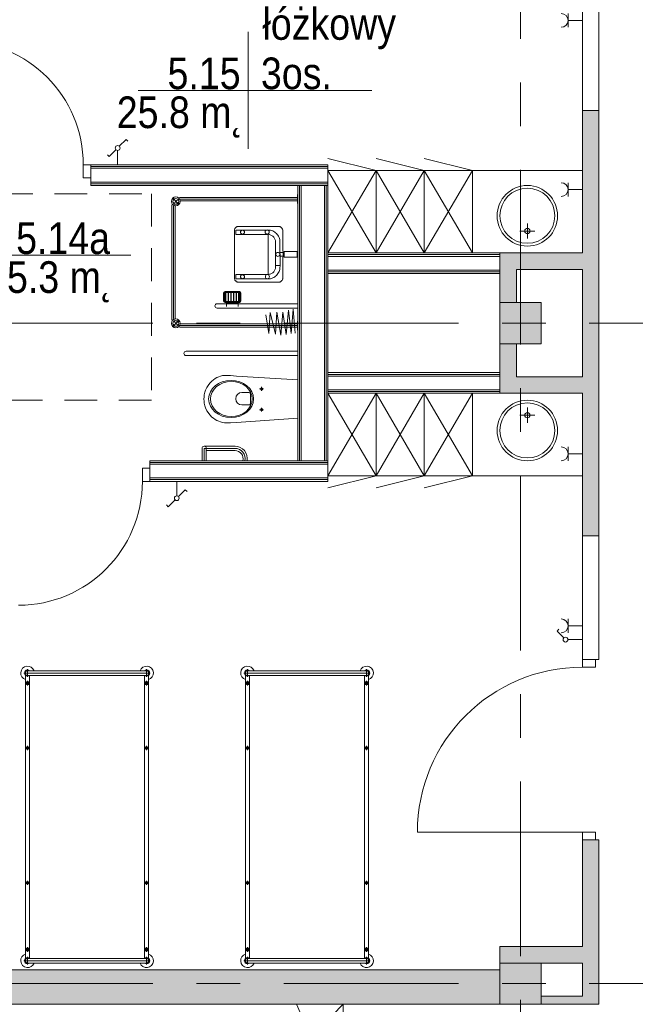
# Model space of a CAD drawing. Header units: centimetres. Extents: x -2424 to 2260, y -130 to 3012.
# Tile 27 of 81: x -977 to -529, y 1833 to 2549. Entities that reach past the tile are written whole.
import ezdxf

# ---------------------------------------------------------------- set-up
doc = ezdxf.new("R2010")
doc.units = ezdxf.units.CM
for name, pattern in [('Dash', [60, 30, -30]), ('Oś', [222.25, 127, -31.75, 31.75, -31.75]), ('Ponad', [39.688, 23.813, -15.875])]:
    doc.linetypes.add(name, pattern=pattern)
for name, color, linetype, lineweight in [('A-AREA', 32, 'Continuous', 13), ('A-AREA-IDEN', 2, 'Continuous', 13), ('A-DETL', 90, 'Continuous', 9), ('A-DETL-GENF', 92, 'Continuous', 13), ('A-DETL-MEDM', 33, 'Continuous', 13), ('A-DETL-THIN', 151, 'Continuous', 9), ('A-DOOR', 31, 'Continuous', 13), ('A-FLOR', 192, 'Continuous', 13), ('A-FLOR-OVHD', 1, 'Ponad', 9), ('A-WALL', 113, 'Continuous', 13), ('A-WALL-FNSH', 113, 'Continuous', 13), ('E-ELEC-EQPM', 71, 'Continuous', 9), ('I-FURN', 30, 'Continuous', 9), ('P-SANR-FIXT', 6, 'Continuous', 9), ('S-COLS', 52, 'Continuous', 13), ('S-GRID', 1, 'Continuous', 13)]:
    doc.layers.add(name, color=color, linetype=linetype, lineweight=lineweight)
doc.layers.add('A-WALL-PATT', color=111, linetype='Continuous', lineweight=13, plot=False)
doc.styles.add('Arial_11', font='arial.ttf', dxfattribs={"width": 0.85, "height": 23})

msp = doc.modelspace()

# ---------------------------------------------------------------- hatches: boundary and pattern name
at = {"layer": 'S-COLS', "lineweight": 9}
for points in [[(-597.62, 2313.33), (-597.62, 2343.33), (-627.62, 2343.33), (-627.62, 2313.33)], [(-597.62, 1833.33), (-597.62, 1863.33), (-627.62, 1863.33), (-627.62, 1833.33)]]:
    msp.add_hatch(color=251, dxfattribs=at).paths.add_polyline_path(points, flags=0)

# ---------------------------------------------------------------- linework, layer by layer
at = {"layer": 'A-AREA', "color": 251, "lineweight": 9}
msp.add_line((-1037.41, 1533.33), (-741.62, 1833.33), dxfattribs=at)
at = {"layer": 'A-AREA-IDEN', "color": 251, "lineweight": 9}
for p, q in [((-810.67, 2539.93), (-810.67, 2497.43)), ((-800.91, 2497.43), (-890.67, 2497.43)), ((-890.67, 2497.43), (-720.67, 2497.43)), ((-810.67, 2497.43), (-810.67, 2454.93)), ((-895.92, 2377.67), (-985.68, 2377.67))]:
    msp.add_line(p, q, dxfattribs=at)
at = {"layer": 'A-DETL', "color": 251, "linetype": 'Dash', "lineweight": 9}
msp.add_open_spline([(-552.77, 2638.57), (-478.91, 2638.57), (-476.08, 2638.57), (-439.12, 2638.57), (-439.12, 2601.62), (-439.12, 2598.79), (-439.12, 2573.54), (-439.12, 1655.82), (-439.12, 1618.87), (-439.12, 1616.04), (-439.12, 1512.36), (-439.12, 1509.53), (-439.12, 1472.57), (-476.08, 1472.57), (-478.91, 1472.57), (-555.62, 1472.57)], degree=3, knots=[0, 0, 0, 0, 1.242892, 2.082132, 2.921372, 3.63261, 13.975949, 24.692511, 35.163852, 36.732804, 37.928533, 39.497485, 40.336725, 41.175965, 42.450024, 42.450024, 42.450024, 42.450024], dxfattribs=at)
at = {"layer": 'A-DETL-GENF', "color": 251, "lineweight": 9}
for p, q in [((-930.62, 2443.33), (-925.12, 2443.33)), ((-930.62, 2433.83), (-930.62, 2443.33)), ((-925.12, 2443.33), (-925.12, 2433.83)), ((-925.12, 2433.83), (-930.62, 2433.83)), ((-882.13, 2222.83), (-887.63, 2222.83)), ((-887.63, 2222.83), (-887.63, 2213.33)), ((-882.13, 2213.33), (-882.13, 2222.83)), ((-887.63, 2213.33), (-882.13, 2213.33)), ((-567.62, 2078.33), (-567.62, 2083.83)), ((-567.62, 2083.83), (-558.12, 2083.83)), ((-558.12, 2083.83), (-558.12, 2078.33)), ((-558.12, 2078.33), (-567.62, 2078.33)), ((-567.62, 1958.33), (-558.12, 1958.33)), ((-567.62, 1952.83), (-567.62, 1958.33)), ((-558.12, 1958.33), (-558.12, 1952.83)), ((-558.12, 1952.83), (-567.62, 1952.83))]:
    msp.add_line(p, q, dxfattribs=at)
at = {"layer": 'A-DETL-MEDM', "color": 251, "lineweight": 9}
for p, q in [((-930.62, 2433.83), (-930.62, 2443.33)), ((-930.62, 2443.33), (-925.12, 2443.33)), ((-925.12, 2443.33), (-925.12, 2433.83)), ((-925.12, 2433.83), (-930.62, 2433.83)), ((-887.63, 2222.83), (-887.63, 2213.33)), ((-882.13, 2222.83), (-887.63, 2222.83)), ((-882.13, 2213.33), (-882.13, 2222.83)), ((-887.63, 2213.33), (-882.13, 2213.33)), ((-567.62, 2078.33), (-567.62, 2083.83)), ((-567.62, 2083.83), (-558.12, 2083.83)), ((-558.12, 2083.83), (-558.12, 2078.33)), ((-558.12, 2078.33), (-567.62, 2078.33)), ((-558.12, 1958.33), (-567.62, 1958.33)), ((-567.62, 1958.33), (-567.62, 1952.83)), ((-558.12, 1952.83), (-558.12, 1958.33)), ((-567.62, 1952.83), (-558.12, 1952.83))]:
    msp.add_line(p, q, dxfattribs=at)
at = {"layer": 'A-DETL-THIN', "color": 251, "lineweight": 9}
msp.add_line((-775.62, 1833.33), (-741.62, 1758.33), dxfattribs=at)
at = {"layer": 'A-DOOR', "color": 251, "lineweight": 9}
msp.add_line((-567.62, 1958.33), (-687.62, 1958.33), dxfattribs=at)
for centre, radius, start, end in [((-1020.62, 2443.33), 90, 0, 90), ((-977.63, 2213.33), 90, 270, 0), ((-567.62, 1958.33), 120, 90, 180)]:
    msp.add_arc(centre, radius, start, end, dxfattribs=at)
at = {"layer": 'A-FLOR', "color": 251, "lineweight": 9}
msp.add_line((-741.62, 1833.33), (-741.62, 1533.33), dxfattribs=at)
at = {"layer": 'A-FLOR-OVHD', "color": 251, "lineweight": 9}
for p, q in [((-1030.89, 2422.38), (-880.89, 2422.38)), ((-880.89, 2422.38), (-880.89, 2272.38)), ((-880.89, 2272.38), (-1030.89, 2272.38))]:
    msp.add_line(p, q, dxfattribs=at)
at = {"layer": 'A-WALL', "color": 251, "lineweight": 9}
for p, q in [((-567.62, 2572.83), (-567.62, 2482.83)), ((-555.62, 2482.83), (-555.62, 2572.83)), ((-567.62, 2482.83), (-567.62, 2379.33)), ((-555.62, 2482.83), (-567.62, 2482.83)), ((-555.62, 2173.83), (-555.62, 2482.83)), ((-925.12, 2442.08), (-752.62, 2442.08)), ((-925.12, 2440.83), (-752.62, 2440.83)), ((-752.62, 2430.83), (-752.62, 2440.83)), ((-925.12, 2433.83), (-925.12, 2430.83)), ((-925.12, 2430.83), (-752.62, 2430.83)), ((-925.12, 2429.58), (-752.62, 2429.58)), ((-773.37, 2228.33), (-773.37, 2428.33)), ((-755.12, 2428.33), (-772.12, 2428.33)), ((-772.12, 2228.33), (-772.12, 2428.33)), ((-755.12, 2228.33), (-755.12, 2428.33)), ((-753.87, 2228.33), (-753.87, 2428.33)), ((-752.62, 2378.08), (-627.62, 2378.08)), ((-752.62, 2376.83), (-752.62, 2366.83)), ((-752.62, 2376.83), (-627.62, 2376.83)), ((-567.62, 2379.33), (-627.62, 2379.33)), ((-627.62, 2366.83), (-627.62, 2376.83)), ((-752.62, 2366.83), (-627.62, 2366.83)), ((-752.62, 2365.58), (-627.62, 2365.58)), ((-627.62, 2366.83), (-627.62, 2343.33)), ((-615.62, 2367.33), (-567.62, 2367.33)), ((-615.62, 2343.33), (-615.62, 2367.33)), ((-567.62, 2367.33), (-567.62, 2289.33)), ((-627.62, 2313.33), (-627.62, 2292.33)), ((-615.62, 2289.33), (-615.62, 2313.33)), ((-752.62, 2291.08), (-627.62, 2291.08)), ((-752.62, 2289.83), (-752.62, 2279.83)), ((-752.62, 2289.83), (-627.62, 2289.83)), ((-627.62, 2279.83), (-627.62, 2289.83)), ((-567.62, 2289.33), (-615.62, 2289.33)), ((-752.62, 2279.83), (-627.62, 2279.83)), ((-752.62, 2278.58), (-627.62, 2278.58)), ((-627.62, 2277.33), (-567.62, 2277.33)), ((-567.62, 2277.33), (-567.62, 2173.83)), ((-752.62, 2227.08), (-882.13, 2227.08)), ((-882.13, 2225.83), (-882.13, 2222.83)), ((-752.62, 2225.83), (-882.13, 2225.83)), ((-772.12, 2228.33), (-755.12, 2228.33)), ((-752.62, 2215.83), (-752.62, 2225.83)), ((-752.62, 2215.83), (-882.13, 2215.83)), ((-752.62, 2214.58), (-882.13, 2214.58)), ((-567.62, 2173.83), (-555.62, 2173.83)), ((-567.62, 2173.83), (-567.62, 2083.83)), ((-555.62, 2083.83), (-555.62, 2173.83)), ((-558.12, 2083.83), (-555.62, 2083.83)), ((-567.62, 1952.83), (-567.62, 1875.33)), ((-555.62, 1952.83), (-558.12, 1952.83)), ((-555.62, 1833.33), (-555.62, 1952.83)), ((-567.62, 1875.33), (-627.62, 1875.33)), ((-627.62, 1875.33), (-627.62, 1863.33)), ((-597.62, 1863.33), (-567.62, 1863.33)), ((-567.62, 1863.33), (-567.62, 1839.33)), ((-627.62, 1858.33), (-1197.62, 1858.33)), ((-567.62, 1839.33), (-597.62, 1839.33)), ((-1197.62, 1833.33), (-627.62, 1833.33)), ((-597.62, 1833.33), (-555.62, 1833.33))]:
    msp.add_line(p, q, dxfattribs=at)
at = {"layer": 'A-WALL-FNSH', "color": 251, "lineweight": 9}
for p, q in [((-752.62, 2443.33), (-925.12, 2443.33)), ((-752.62, 2440.83), (-752.62, 2443.33)), ((-925.12, 2430.83), (-925.12, 2428.33)), ((-752.62, 2428.33), (-925.12, 2428.33)), ((-774.62, 2428.33), (-774.62, 2228.33)), ((-752.62, 2225.83), (-752.62, 2430.83)), ((-627.62, 2379.33), (-752.62, 2379.33)), ((-627.62, 2376.83), (-627.62, 2379.33)), ((-752.62, 2364.33), (-627.62, 2364.33)), ((-627.62, 2292.33), (-752.62, 2292.33)), ((-627.62, 2289.83), (-627.62, 2292.33)), ((-752.62, 2277.33), (-627.62, 2277.33)), ((-627.62, 2277.33), (-627.62, 2279.83)), ((-772.12, 2228.33), (-882.13, 2228.33)), ((-882.13, 2228.33), (-882.13, 2225.83)), ((-755.12, 2228.33), (-752.62, 2228.33)), ((-882.13, 2213.33), (-752.62, 2213.33)), ((-752.62, 2213.33), (-752.62, 2215.83))]:
    msp.add_line(p, q, dxfattribs=at)
at = {"layer": 'A-WALL-PATT', "color": 251, "linetype": 'Continuous', "lineweight": 9, "extrusion": (0, 0, -1)}
for points in [[(555.62, 2173.83), (567.62, 2482.83), (567.62, 2173.83)], [(567.62, 2482.83), (555.62, 2173.83), (555.62, 2482.83)], [(615.62, 2367.33), (627.62, 2379.33), (627.62, 2367.33)], [(627.62, 2379.33), (615.62, 2367.33), (567.62, 2379.33)], [(567.62, 2379.33), (615.62, 2367.33), (567.62, 2367.33)], [(615.62, 2343.33), (627.62, 2367.33), (627.62, 2343.33)], [(627.62, 2367.33), (615.62, 2343.33), (615.62, 2367.33)], [(615.62, 2277.33), (627.62, 2313.33), (627.62, 2277.33)], [(627.62, 2313.33), (615.62, 2277.33), (615.62, 2313.33)], [(567.62, 2277.33), (615.62, 2289.33), (615.62, 2277.33)], [(615.62, 2289.33), (567.62, 2277.33), (567.62, 2289.33)], [(555.62, 1833.33), (567.62, 1952.83), (567.62, 1833.33)], [(567.62, 1952.83), (555.62, 1833.33), (555.62, 1952.83)], [(627.62, 1875.23), (597.62, 1863.33), (567.62, 1875.33)], [(597.62, 1863.33), (627.62, 1875.23), (627.62, 1863.33)], [(567.62, 1875.33), (597.62, 1863.33), (567.62, 1863.33)], [(628.2, 1833.33), (1197.62, 1858.33), (1197.62, 1833.33)], [(1197.62, 1858.33), (628.2, 1833.33), (627.62, 1858.33)], [(627.62, 1858.33), (628.2, 1833.33), (627.62, 1833.33)], [(567.62, 1833.33), (597.62, 1839.33), (597.62, 1833.33)], [(597.62, 1839.33), (567.62, 1833.33), (567.62, 1839.33)]]:
    msp.add_solid(points, dxfattribs=at)
at = {"layer": 'E-ELEC-EQPM', "color": 251, "lineweight": 9}
for p, q in [((-577.96, 2543.33), (-577.96, 2553.33)), ((-577.96, 2548.33), (-567.62, 2548.33)), ((-904.39, 2456.81), (-899.44, 2461.75)), ((-899.44, 2461.75), (-898.13, 2460.44)), ((-906.86, 2454.34), (-911.8, 2449.39)), ((-911.8, 2449.39), (-913.11, 2450.7)), ((-905.62, 2453.83), (-905.62, 2443.33)), ((-577.96, 2430.33), (-577.96, 2420.33)), ((-577.96, 2425.33), (-567.62, 2425.33)), ((-577.96, 2238.33), (-577.96, 2228.33)), ((-577.96, 2233.33), (-567.62, 2233.33)), ((-862.63, 2202.83), (-862.63, 2213.33)), ((-861.39, 2202.31), (-856.44, 2207.26)), ((-856.44, 2207.26), (-855.13, 2205.95)), ((-863.86, 2199.84), (-868.81, 2194.9)), ((-868.81, 2194.9), (-870.12, 2196.21)), ((-577.96, 2113.33), (-577.96, 2103.33)), ((-586.05, 2104.51), (-584.74, 2105.82)), ((-581.11, 2099.56), (-586.05, 2104.51)), ((-577.96, 2108.33), (-567.62, 2108.33)), ((-578.12, 2098.33), (-567.62, 2098.33))]:
    msp.add_line(p, q, dxfattribs=at)
for centre in [(-905.62, 2455.57), (-862.63, 2201.08), (-579.87, 2098.33)]:
    msp.add_circle(centre, 1.75, dxfattribs=at)
for centre in [(-582.96, 2548.33), (-582.96, 2425.33), (-582.96, 2233.33), (-582.96, 2108.33)]:
    msp.add_arc(centre, 5, 270, 90, dxfattribs=at)
at = {"layer": 'I-FURN', "color": 251, "lineweight": 9}
for p, q in [((-717.62, 2439.33), (-752.62, 2447.96)), ((-682.62, 2439.33), (-717.62, 2447.96)), ((-647.62, 2439.33), (-682.62, 2447.96)), ((-752.62, 2379.33), (-717.62, 2439.33)), ((-752.62, 2439.33), (-717.62, 2379.33)), ((-717.62, 2439.33), (-752.62, 2439.33)), ((-717.62, 2379.33), (-717.62, 2439.33)), ((-717.62, 2379.33), (-682.62, 2439.33)), ((-717.62, 2439.33), (-682.62, 2379.33)), ((-682.62, 2439.33), (-717.62, 2439.33)), ((-717.62, 2439.33), (-717.62, 2379.33)), ((-682.62, 2379.33), (-682.62, 2439.33)), ((-682.62, 2379.33), (-647.62, 2439.33)), ((-682.62, 2439.33), (-647.62, 2379.33)), ((-647.62, 2439.33), (-682.62, 2439.33)), ((-682.62, 2439.33), (-682.62, 2379.33)), ((-647.62, 2379.33), (-647.62, 2439.33)), ((-647.62, 2439.33), (-647.62, 2379.33)), ((-567.62, 2439.33), (-647.62, 2439.33)), ((-752.62, 2277.33), (-717.62, 2217.33)), ((-752.62, 2217.33), (-717.62, 2277.33)), ((-717.62, 2277.33), (-717.62, 2217.33)), ((-717.62, 2277.33), (-682.62, 2217.33)), ((-717.62, 2217.33), (-682.62, 2277.33)), ((-717.62, 2217.33), (-717.62, 2277.33)), ((-682.62, 2277.33), (-682.62, 2217.33)), ((-682.62, 2277.33), (-647.62, 2217.33)), ((-682.62, 2217.33), (-647.62, 2277.33)), ((-682.62, 2217.33), (-682.62, 2277.33)), ((-647.62, 2277.33), (-647.62, 2217.33)), ((-647.62, 2217.33), (-647.62, 2277.33)), ((-717.62, 2217.33), (-752.62, 2208.69)), ((-717.62, 2217.33), (-752.62, 2217.33)), ((-682.62, 2217.33), (-717.62, 2208.69)), ((-682.62, 2217.33), (-717.62, 2217.33)), ((-647.62, 2217.33), (-682.62, 2208.69)), ((-647.62, 2217.33), (-682.62, 2217.33)), ((-567.62, 2217.33), (-647.62, 2217.33)), ((-971.12, 2071.3), (-971.12, 2076.75)), ((-971.12, 2075.73), (-884.62, 2075.73)), ((-884.62, 2071.3), (-884.62, 2076.75)), ((-811.12, 2071.3), (-811.12, 2076.75)), ((-811.12, 2075.73), (-724.62, 2075.73)), ((-724.62, 2071.3), (-724.62, 2076.75)), ((-881.9, 2074.03), (-973.85, 2074.03)), ((-972.62, 1866.67), (-972.62, 2072.38)), ((-971.12, 2072.33), (-884.62, 2072.33)), ((-971.12, 2064.95), (-971.12, 2068.45)), ((-969.62, 2072.33), (-969.62, 1866.67)), ((-886.12, 2072.38), (-886.12, 1866.73)), ((-884.62, 2064.95), (-884.62, 2068.45)), ((-883.12, 1866.67), (-883.12, 2072.38)), ((-721.9, 2074.03), (-813.85, 2074.03)), ((-812.62, 1866.67), (-812.62, 2072.38)), ((-811.12, 2072.33), (-724.62, 2072.33)), ((-811.12, 2064.95), (-811.12, 2068.45)), ((-809.62, 2072.33), (-809.62, 1866.67)), ((-726.12, 2072.38), (-726.12, 1866.73)), ((-724.62, 2064.95), (-724.62, 2068.45)), ((-723.12, 1866.67), (-723.12, 2072.38)), ((-972.87, 2066.7), (-969.37, 2066.7)), ((-882.87, 2066.7), (-886.37, 2066.7)), ((-812.87, 2066.7), (-809.37, 2066.7)), ((-722.87, 2066.7), (-726.37, 2066.7)), ((-972.62, 2019.58), (-969.62, 2019.58)), ((-971.12, 2018.08), (-971.12, 2021.08)), ((-883.12, 2019.58), (-886.12, 2019.58)), ((-884.62, 2018.08), (-884.62, 2021.08)), ((-812.62, 2019.58), (-809.62, 2019.58)), ((-811.12, 2018.08), (-811.12, 2021.08)), ((-723.12, 2019.58), (-726.12, 2019.58)), ((-724.62, 2018.08), (-724.62, 2021.08)), ((-972.62, 1921.58), (-969.62, 1921.58)), ((-971.12, 1920.08), (-971.12, 1923.08)), ((-883.12, 1921.58), (-886.12, 1921.58)), ((-884.62, 1920.08), (-884.62, 1923.08)), ((-812.62, 1921.58), (-809.62, 1921.58)), ((-811.12, 1920.08), (-811.12, 1923.08)), ((-723.12, 1921.58), (-726.12, 1921.58)), ((-724.62, 1920.08), (-724.62, 1923.08)), ((-971.12, 1874.92), (-971.12, 1871.42)), ((-884.62, 1874.92), (-884.62, 1871.42)), ((-811.12, 1874.92), (-811.12, 1871.42)), ((-724.62, 1874.92), (-724.62, 1871.42)), ((-972.87, 1873.17), (-969.37, 1873.17)), ((-971.12, 1867.75), (-971.12, 1862.3)), ((-882.87, 1873.17), (-886.37, 1873.17)), ((-884.62, 1867.75), (-884.62, 1862.3)), ((-812.87, 1873.17), (-809.37, 1873.17)), ((-811.12, 1867.75), (-811.12, 1862.3)), ((-722.87, 1873.17), (-726.37, 1873.17)), ((-724.62, 1867.75), (-724.62, 1862.3)), ((-973.85, 1865.03), (-881.9, 1865.03)), ((-971.12, 1866.73), (-884.62, 1866.73)), ((-971.12, 1863.33), (-884.62, 1863.33)), ((-813.85, 1865.03), (-721.9, 1865.03)), ((-811.12, 1866.73), (-724.62, 1866.73)), ((-811.12, 1863.33), (-724.62, 1863.33))]:
    msp.add_line(p, q, dxfattribs=at)
for centre, radius in [((-971.12, 2066.7), 1.25), ((-884.62, 2066.7), 1.25), ((-811.12, 2066.7), 1.25), ((-724.62, 2066.7), 1.25), ((-971.12, 2066.7), 0.8), ((-884.62, 2066.7), 0.8), ((-811.12, 2066.7), 0.8), ((-724.62, 2066.7), 0.8), ((-971.12, 2019.58), 1), ((-884.62, 2019.58), 1), ((-811.12, 2019.58), 1), ((-724.62, 2019.58), 1), ((-971.12, 1921.58), 1), ((-884.62, 1921.58), 1), ((-811.12, 1921.58), 1), ((-724.62, 1921.58), 1), ((-971.12, 1873.17), 1.25), ((-971.12, 1873.17), 0.8), ((-884.62, 1873.17), 1.25), ((-884.62, 1873.17), 0.8), ((-811.12, 1873.17), 1.25), ((-811.12, 1873.17), 0.8), ((-724.62, 1873.17), 1.25), ((-724.62, 1873.17), 0.8)]:
    msp.add_circle(centre, radius, dxfattribs=at)
for centre, radius, start, end in [((-971.12, 2074.03), 5, 19.87687, 252.5424), ((-971.12, 2074.03), 2.23, 49.8221, 310.1779), ((-971.12, 2074.03), 1.93, 62.02067, 297.97933), ((-971.12, 2074.03), 1.7, 90, 270), ((-884.62, 2074.03), 5, 287.4576, 160.12313), ((-884.62, 2074.03), 2.23, 229.8221, 130.1779), ((-884.62, 2074.03), 1.93, 242.02067, 117.97933), ((-884.62, 2074.03), 1.7, 270, 90), ((-811.12, 2074.03), 5, 19.87687, 252.5424), ((-811.12, 2074.03), 2.23, 49.8221, 310.1779), ((-811.12, 2074.03), 1.93, 62.02067, 297.97933), ((-811.12, 2074.03), 1.7, 90, 270), ((-724.62, 2074.03), 5, 287.4576, 160.12313), ((-724.62, 2074.03), 2.23, 229.8221, 130.1779), ((-724.62, 2074.03), 1.93, 242.02067, 117.97933), ((-724.62, 2074.03), 1.7, 270, 90), ((-971.12, 1865.03), 5, 107.4576, 340.12313), ((-884.62, 1865.03), 5, 199.87687, 72.5424), ((-811.12, 1865.03), 5, 107.4576, 340.12313), ((-724.62, 1865.03), 5, 199.87687, 72.5424), ((-971.12, 1865.03), 2.23, 47.61126, 310.1779), ((-971.12, 1865.03), 1.93, 62.02067, 297.97933), ((-971.12, 1865.03), 1.7, 90, 270), ((-884.62, 1865.03), 2.23, 229.8221, 130.1779), ((-884.62, 1865.03), 1.93, 242.02067, 117.97933), ((-884.62, 1865.03), 1.7, 270, 90), ((-811.12, 1865.03), 2.23, 47.61126, 310.1779), ((-811.12, 1865.03), 1.93, 62.02067, 297.97933), ((-811.12, 1865.03), 1.7, 90, 270), ((-724.62, 1865.03), 2.23, 229.8221, 130.1779), ((-724.62, 1865.03), 1.93, 242.02067, 117.97933), ((-724.62, 1865.03), 1.7, 270, 90)]:
    msp.add_arc(centre, radius, start, end, dxfattribs=at)
at = {"layer": 'P-SANR-FIXT', "color": 251, "lineweight": 9}
for p, q in [((-860.87, 2414.38), (-865.75, 2419.26)), ((-774.62, 2418.43), (-859.62, 2418.43)), ((-774.92, 2419.68), (-859.42, 2419.68)), ((-774.92, 2421.68), (-774.92, 2415.18)), ((-774.62, 2421.68), (-774.92, 2421.68)), ((-866.17, 2412.93), (-866.17, 2332.02)), ((-864.92, 2332.02), (-864.92, 2412.93)), ((-863.67, 2412.93), (-863.67, 2332.02)), ((-774.92, 2417.18), (-859.42, 2417.18)), ((-774.92, 2415.18), (-774.62, 2415.18)), ((-820.41, 2396.74), (-820.28, 2397)), ((-820.28, 2397), (-820.13, 2397.24)), ((-820.13, 2397.24), (-819.96, 2397.47)), ((-819.96, 2397.47), (-819.77, 2397.68)), ((-819.77, 2397.68), (-819.56, 2397.87)), ((-819.56, 2397.87), (-819.33, 2398.05)), ((-819.33, 2398.05), (-819.09, 2398.2)), ((-819.09, 2398.2), (-818.83, 2398.33)), ((-818.83, 2398.33), (-818.57, 2398.44)), ((-818.57, 2398.44), (-818.29, 2398.51)), ((-818.29, 2398.51), (-818.01, 2398.56)), ((-818.01, 2398.56), (-788.48, 2398.56)), ((-788.48, 2398.56), (-788.2, 2398.56)), ((-788.2, 2398.56), (-787.93, 2398.51)), ((-787.93, 2398.51), (-787.66, 2398.43)), ((-787.66, 2398.43), (-787.4, 2398.32)), ((-787.4, 2398.32), (-787.14, 2398.18)), ((-787.14, 2398.18), (-786.9, 2398.02)), ((-786.9, 2398.02), (-786.66, 2397.84)), ((-786.66, 2397.84), (-786.44, 2397.64)), ((-786.44, 2397.64), (-786.24, 2397.42)), ((-786.24, 2397.42), (-786.06, 2397.19)), ((-786.06, 2397.19), (-785.9, 2396.95)), ((-785.9, 2396.95), (-785.76, 2396.7)), ((-607.62, 2389.76), (-607.62, 2400.76)), ((-820.63, 2395.93), (-820.58, 2396.21)), ((-820.63, 2395.65), (-820.63, 2395.93)), ((-820.63, 2360.69), (-820.63, 2395.65)), ((-820.58, 2396.21), (-820.51, 2396.48)), ((-820.51, 2396.48), (-820.41, 2396.74)), ((-819.65, 2392.75), (-819.65, 2395.89)), ((-796.25, 2395.89), (-819.65, 2395.89)), ((-819.65, 2392.75), (-796.05, 2392.75)), ((-796.05, 2392.75), (-796.25, 2363.68)), ((-796.22, 2395.97), (-795.33, 2395.93)), ((-795.17, 2392.62), (-795.72, 2392.71)), ((-795.33, 2395.93), (-794.47, 2395.79)), ((-794.64, 2392.49), (-795.17, 2392.62)), ((-794.13, 2392.3), (-794.64, 2392.49)), ((-794.47, 2395.79), (-793.64, 2395.58)), ((-793.64, 2392.07), (-794.13, 2392.3)), ((-793.64, 2395.58), (-792.84, 2395.29)), ((-793.19, 2391.79), (-793.64, 2392.07)), ((-792.76, 2391.47), (-793.19, 2391.79)), ((-792.84, 2395.29), (-792.08, 2394.92)), ((-792.36, 2391.11), (-792.76, 2391.47)), ((-792.01, 2390.72), (-792.36, 2391.11)), ((-792.08, 2394.92), (-791.36, 2394.48)), ((-791.69, 2390.29), (-792.01, 2390.72)), ((-791.41, 2389.84), (-791.69, 2390.29)), ((-791.17, 2389.35), (-791.41, 2389.84)), ((-791.36, 2394.48), (-790.69, 2393.98)), ((-790.69, 2393.98), (-790.07, 2393.42)), ((-790.07, 2393.42), (-789.51, 2392.8)), ((-789.51, 2392.8), (-789.01, 2392.13)), ((-789.01, 2392.13), (-788.57, 2391.41)), ((-788.57, 2391.41), (-788.2, 2390.65)), ((-788.2, 2390.65), (-787.91, 2389.85)), ((-787.91, 2389.85), (-787.69, 2389.02)), ((-785.76, 2396.7), (-785.65, 2396.44)), ((-785.65, 2396.44), (-785.5, 2395.96)), ((-785.57, 2396.19), (-785.52, 2395.93)), ((-785.5, 2395.96), (-785.5, 2380.55)), ((-613.12, 2395.26), (-602.12, 2395.26)), ((-790.99, 2388.84), (-791.17, 2389.35)), ((-790.85, 2388.31), (-790.99, 2388.84)), ((-790.77, 2387.76), (-790.85, 2388.31)), ((-790.74, 2387.2), (-790.77, 2387.76)), ((-790.74, 2369.6), (-790.74, 2387.2)), ((-787.69, 2389.02), (-787.56, 2388.16)), ((-787.56, 2388.16), (-787.52, 2369.6)), ((-787.57, 2379.62), (-785.3, 2379.62)), ((-787.57, 2377.02), (-787.57, 2379.62)), ((-785.3, 2377.02), (-787.57, 2377.02)), ((-785.5, 2376.15), (-785.5, 2360.98)), ((-785.3, 2379.62), (-785.3, 2377.02)), ((-785.17, 2380.27), (-785.13, 2376.37)), ((-784.41, 2376.36), (-784.41, 2380.27)), ((-775.14, 2380.27), (-784.41, 2380.27)), ((-775.14, 2376.36), (-784.41, 2376.36)), ((-775.14, 2380.27), (-775.14, 2376.36)), ((-790.77, 2368.66), (-790.85, 2368.11)), ((-790.74, 2369.23), (-790.77, 2368.66)), ((-790.74, 2370.23), (-790.74, 2369.23)), ((-787.52, 2370.23), (-790.74, 2370.23)), ((-787.56, 2368.27), (-787.52, 2370.23)), ((-819.65, 2363.68), (-819.65, 2360.53)), ((-796.25, 2363.68), (-819.65, 2363.68)), ((-816.23, 2362.2), (-816.2, 2362.34)), ((-816.23, 2362.05), (-816.23, 2362.2)), ((-816.23, 2361.9), (-816.23, 2362.05)), ((-816.2, 2361.75), (-816.23, 2361.9)), ((-816.2, 2362.34), (-816.17, 2362.48)), ((-816.17, 2361.61), (-816.2, 2361.75)), ((-816.17, 2362.48), (-816.12, 2362.62)), ((-816.12, 2361.48), (-816.17, 2361.61)), ((-816.12, 2362.62), (-816.06, 2362.74)), ((-816.06, 2361.35), (-816.12, 2361.48)), ((-816.06, 2362.74), (-815.98, 2362.86)), ((-815.98, 2361.23), (-816.06, 2361.35)), ((-815.98, 2362.86), (-815.9, 2362.98)), ((-815.9, 2361.12), (-815.98, 2361.23)), ((-815.9, 2362.98), (-815.8, 2363.08)), ((-815.8, 2363.08), (-815.7, 2363.18)), ((-815.7, 2363.18), (-815.59, 2363.26)), ((-815.59, 2363.26), (-815.47, 2363.33)), ((-815.47, 2363.33), (-815.34, 2363.4)), ((-815.34, 2363.4), (-815.2, 2363.45)), ((-815.2, 2363.45), (-815.06, 2363.48)), ((-815.06, 2363.48), (-814.92, 2363.5)), ((-814.92, 2363.5), (-814.77, 2363.51)), ((-814.77, 2363.51), (-814.62, 2363.5)), ((-814.62, 2363.5), (-814.47, 2363.48)), ((-814.47, 2363.48), (-814.33, 2363.45)), ((-814.33, 2363.45), (-814.2, 2363.4)), ((-814.2, 2363.4), (-814.07, 2363.33)), ((-814.07, 2363.33), (-813.95, 2363.26)), ((-813.95, 2363.26), (-813.84, 2363.18)), ((-813.84, 2363.18), (-813.73, 2363.08)), ((-813.73, 2363.08), (-813.64, 2362.98)), ((-813.64, 2362.98), (-813.55, 2362.86)), ((-813.55, 2361.23), (-813.64, 2361.12)), ((-813.55, 2362.86), (-813.48, 2362.74)), ((-813.48, 2361.35), (-813.55, 2361.23)), ((-813.48, 2362.74), (-813.42, 2362.62)), ((-813.42, 2361.48), (-813.48, 2361.35)), ((-813.42, 2362.62), (-813.37, 2362.48)), ((-813.37, 2361.61), (-813.42, 2361.48)), ((-813.37, 2362.48), (-813.33, 2362.34)), ((-813.33, 2361.75), (-813.37, 2361.61)), ((-813.33, 2362.34), (-813.31, 2362.2)), ((-813.31, 2361.9), (-813.33, 2361.75)), ((-813.3, 2362.05), (-813.31, 2361.9)), ((-795.17, 2363.8), (-795.72, 2363.71)), ((-794.64, 2363.93), (-795.17, 2363.8)), ((-794.13, 2364.12), (-794.64, 2363.93)), ((-793.64, 2364.35), (-794.13, 2364.12)), ((-793.19, 2364.63), (-793.64, 2364.35)), ((-792.76, 2364.95), (-793.19, 2364.63)), ((-792.84, 2361.14), (-792.08, 2361.51)), ((-792.36, 2365.31), (-792.76, 2364.95)), ((-792.01, 2365.7), (-792.36, 2365.31)), ((-792.08, 2361.51), (-791.36, 2361.95)), ((-791.69, 2366.13), (-792.01, 2365.7)), ((-791.41, 2366.59), (-791.69, 2366.13)), ((-791.17, 2367.07), (-791.41, 2366.59)), ((-791.36, 2361.95), (-790.69, 2362.45)), ((-790.99, 2367.58), (-791.17, 2367.07)), ((-790.85, 2368.11), (-790.99, 2367.58)), ((-790.69, 2362.45), (-790.07, 2363.01)), ((-790.07, 2363.01), (-789.51, 2363.63)), ((-789.51, 2363.63), (-789.01, 2364.3)), ((-789.01, 2364.3), (-788.57, 2365.01)), ((-788.57, 2365.01), (-788.2, 2365.77)), ((-788.2, 2365.77), (-787.91, 2366.57)), ((-787.91, 2366.57), (-787.69, 2367.41)), ((-787.69, 2367.41), (-787.56, 2368.27)), ((-820.58, 2360.41), (-820.63, 2360.69)), ((-820.5, 2360.14), (-820.58, 2360.41)), ((-820.4, 2359.88), (-820.5, 2360.14)), ((-820.27, 2359.62), (-820.4, 2359.88)), ((-820.11, 2359.38), (-820.27, 2359.62)), ((-819.93, 2359.15), (-820.11, 2359.38)), ((-819.74, 2358.94), (-819.93, 2359.15)), ((-819.52, 2358.75), (-819.74, 2358.94)), ((-819.65, 2360.53), (-796.22, 2360.46)), ((-819.3, 2358.58), (-819.52, 2358.75)), ((-819.05, 2358.43), (-819.3, 2358.58)), ((-818.8, 2358.3), (-819.05, 2358.43)), ((-818.54, 2358.2), (-818.8, 2358.3)), ((-818.27, 2358.13), (-818.54, 2358.2)), ((-817.99, 2358.08), (-818.27, 2358.13)), ((-817.71, 2358.08), (-817.99, 2358.08)), ((-788.17, 2358.08), (-817.71, 2358.08)), ((-815.8, 2361.01), (-815.9, 2361.12)), ((-815.7, 2360.92), (-815.8, 2361.01)), ((-815.59, 2360.83), (-815.7, 2360.92)), ((-815.47, 2360.76), (-815.59, 2360.83)), ((-815.34, 2360.7), (-815.47, 2360.76)), ((-815.2, 2360.65), (-815.34, 2360.7)), ((-815.06, 2360.61), (-815.2, 2360.65)), ((-814.92, 2360.59), (-815.06, 2360.61)), ((-814.77, 2360.58), (-814.92, 2360.59)), ((-814.62, 2360.59), (-814.77, 2360.58)), ((-814.47, 2360.61), (-814.62, 2360.59)), ((-814.33, 2360.65), (-814.47, 2360.61)), ((-814.2, 2360.7), (-814.33, 2360.65)), ((-814.07, 2360.76), (-814.2, 2360.7)), ((-813.95, 2360.83), (-814.07, 2360.76)), ((-813.84, 2360.92), (-813.95, 2360.83)), ((-813.73, 2361.01), (-813.84, 2360.92)), ((-813.64, 2361.12), (-813.73, 2361.01)), ((-796.22, 2360.46), (-795.33, 2360.5)), ((-795.33, 2360.5), (-794.47, 2360.63)), ((-794.47, 2360.63), (-793.64, 2360.85)), ((-793.64, 2360.85), (-792.84, 2361.14)), ((-787.9, 2358.13), (-788.17, 2358.08)), ((-787.63, 2358.21), (-787.9, 2358.13)), ((-787.37, 2358.31), (-787.63, 2358.21)), ((-787.12, 2358.45), (-787.37, 2358.31)), ((-786.88, 2358.6), (-787.12, 2358.45)), ((-786.65, 2358.78), (-786.88, 2358.6)), ((-786.43, 2358.97), (-786.65, 2358.78)), ((-786.23, 2359.19), (-786.43, 2358.97)), ((-786.05, 2359.41), (-786.23, 2359.19)), ((-785.89, 2359.66), (-786.05, 2359.41)), ((-785.76, 2359.91), (-785.89, 2359.66)), ((-785.65, 2360.17), (-785.76, 2359.91)), ((-785.57, 2360.44), (-785.65, 2360.17)), ((-785.52, 2360.71), (-785.57, 2360.44)), ((-785.5, 2360.98), (-785.52, 2360.71)), ((-828.52, 2350.11), (-828.52, 2344.51)), ((-828.22, 2350.11), (-828.22, 2344.51)), ((-827.92, 2350.11), (-827.92, 2344.51)), ((-817.02, 2351.21), (-827.42, 2351.21)), ((-817.02, 2350.91), (-827.42, 2350.91)), ((-817.02, 2350.61), (-827.42, 2350.61)), ((-827.12, 2344.01), (-827.12, 2350.61)), ((-826.82, 2344.01), (-826.82, 2350.61)), ((-825.22, 2344.01), (-825.22, 2350.61)), ((-824.92, 2344.01), (-824.92, 2350.61)), ((-823.32, 2344.01), (-823.32, 2350.61)), ((-823.02, 2344.01), (-823.02, 2350.61)), ((-821.42, 2344.01), (-821.42, 2350.61)), ((-821.12, 2344.01), (-821.12, 2350.61)), ((-819.52, 2344.01), (-819.52, 2350.61)), ((-819.22, 2344.01), (-819.22, 2350.61)), ((-817.62, 2344.01), (-817.62, 2350.61)), ((-817.32, 2344.01), (-817.32, 2350.61)), ((-816.52, 2344.51), (-816.52, 2350.11)), ((-816.22, 2344.51), (-816.22, 2350.11)), ((-815.92, 2344.51), (-815.92, 2350.11)), ((-833.23, 2342.42), (-774.83, 2342.42)), ((-827.42, 2344.01), (-817.02, 2344.01)), ((-827.42, 2343.71), (-817.02, 2343.71)), ((-827.42, 2343.41), (-817.02, 2343.41)), ((-826.47, 2343.41), (-826.47, 2340.41)), ((-826.47, 2343.21), (-817.97, 2343.21)), ((-826.47, 2343.01), (-817.97, 2343.01)), ((-817.97, 2343.41), (-817.97, 2340.41)), ((-774.83, 2339.22), (-833.23, 2339.22)), ((-795.64, 2320.84), (-797.94, 2334.37)), ((-794.62, 2336.16), (-795.64, 2320.84)), ((-790.79, 2320.33), (-794.62, 2336.16)), ((-789.77, 2336.41), (-790.79, 2320.33)), ((-786.95, 2319.56), (-789.77, 2336.41)), ((-785.42, 2336.41), (-786.95, 2319.56)), ((-783.12, 2320.07), (-785.42, 2336.41)), ((-781.33, 2337.69), (-783.12, 2320.07)), ((-779.29, 2320.84), (-781.33, 2337.69)), ((-778.01, 2338.45), (-779.29, 2320.84)), ((-776.48, 2321.09), (-778.01, 2338.45)), ((-860.87, 2330.57), (-865.75, 2325.69)), ((-774.92, 2327.77), (-859.42, 2327.77)), ((-774.62, 2326.52), (-859.42, 2326.52)), ((-774.92, 2329.77), (-774.92, 2323.27)), ((-774.62, 2329.77), (-774.92, 2329.77)), ((-774.92, 2325.27), (-859.42, 2325.27)), ((-774.92, 2323.27), (-774.62, 2323.27)), ((-855.82, 2307.88), (-774.62, 2307.88)), ((-855.82, 2304.76), (-774.62, 2304.76)), ((-832.08, 2289.36), (-830.71, 2289.86)), ((-830.71, 2289.86), (-829.3, 2290.24)), ((-829.3, 2290.24), (-827.95, 2290.2)), ((-827.95, 2290.2), (-823.51, 2290.25)), ((-823.51, 2290.25), (-819.19, 2289.9)), ((-819.19, 2289.9), (-774.62, 2287.08)), ((-840.65, 2281.66), (-839.89, 2282.92)), ((-839.89, 2282.92), (-838.58, 2284.65)), ((-838.58, 2284.65), (-837.01, 2286.25)), ((-837.01, 2286.25), (-835.88, 2287.18)), ((-835.88, 2287.18), (-834.68, 2288.01)), ((-834.68, 2288.01), (-833.41, 2288.74)), ((-833.41, 2288.74), (-832.08, 2289.36)), ((-842.8, 2274.65), (-842.6, 2276.12)), ((-842.6, 2276.12), (-842.14, 2278.12)), ((-842.14, 2278.12), (-841.68, 2279.55)), ((-841.68, 2279.55), (-840.65, 2281.66)), ((-815.35, 2277.99), (-810.22, 2277.99)), ((-808.96, 2277.07), (-808.96, 2269.76)), ((-799.52, 2280.48), (-802.32, 2280.48)), ((-800.93, 2279.1), (-800.93, 2281.92)), ((-842.87, 2273.17), (-842.8, 2274.65)), ((-842.8, 2271.69), (-842.87, 2273.17)), ((-842.6, 2270.23), (-842.8, 2271.69)), ((-842.14, 2268.23), (-842.6, 2270.23)), ((-841.68, 2266.8), (-842.14, 2268.23)), ((-810.22, 2268.84), (-815.35, 2268.84)), ((-840.65, 2264.68), (-841.68, 2266.8)), ((-839.89, 2263.42), (-840.65, 2264.68)), ((-838.58, 2261.7), (-839.89, 2263.42)), ((-837.01, 2260.09), (-838.58, 2261.7)), ((-799.52, 2265.36), (-802.32, 2265.36)), ((-800.93, 2263.99), (-800.93, 2266.81)), ((-613.12, 2261.4), (-602.12, 2261.4)), ((-607.62, 2266.9), (-607.62, 2255.9)), ((-835.88, 2259.16), (-837.01, 2260.09)), ((-834.68, 2258.33), (-835.88, 2259.16)), ((-833.41, 2257.6), (-834.68, 2258.33)), ((-832.08, 2256.99), (-833.41, 2257.6)), ((-830.71, 2256.48), (-832.08, 2256.99)), ((-829.3, 2256.1), (-830.71, 2256.48)), ((-827.95, 2255.85), (-829.3, 2256.1)), ((-823.51, 2255.8), (-827.95, 2255.85)), ((-819.18, 2256.11), (-823.51, 2255.8)), ((-774.62, 2259.27), (-819.18, 2256.11)), ((-844.24, 2237.29), (-844.24, 2228.33)), ((-820.25, 2238.85), (-842.68, 2238.85)), ((-842.68, 2237.29), (-842.68, 2228.33)), ((-820.25, 2237.29), (-842.68, 2237.29)), ((-841.12, 2228.33), (-841.12, 2237.29)), ((-820.25, 2235.73), (-841.12, 2235.73))]:
    msp.add_line(p, q, dxfattribs=at)
for centre, radius in [((-607.62, 2406.33), 22), ((-607.62, 2406.33), 20), ((-863.31, 2416.82), 3.25), ((-864.8, 2418.31), 0.62), ((-863.31, 2416.82), 2.1), ((-864.8, 2418.31), 0.32), ((-861.83, 2415.34), 0.62), ((-861.83, 2415.34), 0.32), ((-607.62, 2395.26), 1.9), ((-814.8, 2394.41), 1.5), ((-796.86, 2394.54), 1.5), ((-789.12, 2378.25), 1.5), ((-814.86, 2361.98), 1.5), ((-796.67, 2362.06), 1.5), ((-863.31, 2328.13), 3.25), ((-864.8, 2326.65), 0.62), ((-863.31, 2328.13), 2.1), ((-864.8, 2326.65), 0.32), ((-861.83, 2329.62), 0.62), ((-861.83, 2329.62), 0.32), ((-800.93, 2280.48), 0.825), ((-607.62, 2250.33), 22), ((-607.62, 2250.33), 20), ((-800.93, 2265.36), 0.825), ((-607.62, 2261.4), 1.9)]:
    msp.add_circle(centre, radius, dxfattribs=at)
for centre, radius, start, end in [((-859.42, 2412.93), 5.5, 90, 180), ((-859.42, 2412.93), 6.75, 90, 106.49649), ((-859.42, 2412.93), 6.75, 163.50351, 180), ((-859.42, 2412.93), 4.25, 171.14891, 180), ((-859.42, 2412.93), 4.25, 90, 98.85109), ((-827.42, 2350.11), 1.1, 90, 180), ((-827.42, 2350.11), 0.8, 90, 180), ((-827.42, 2350.11), 0.5, 90, 180), ((-817.02, 2350.11), 1.1, 0, 90), ((-817.02, 2350.11), 0.8, 0, 90), ((-817.02, 2350.11), 0.5, 0, 90), ((-833.23, 2340.82), 1.6, 90, 270), ((-827.42, 2344.51), 1.1, 180, 270), ((-827.42, 2344.51), 0.8, 180, 270), ((-827.42, 2344.51), 0.5, 180, 270), ((-817.02, 2344.51), 0.5, 270, 0), ((-817.02, 2344.51), 0.8, 270, 0), ((-817.02, 2344.51), 1.1, 270, 0), ((-859.42, 2332.02), 6.75, 180, 196.49649), ((-859.42, 2332.02), 5.5, 180, 270), ((-859.42, 2332.02), 4.25, 180, 188.85109), ((-859.42, 2332.02), 6.75, 253.50351, 270), ((-859.42, 2332.02), 4.25, 261.14891, 270), ((-855.82, 2306.32), 1.56, 90, 270), ((-815.12, 2273.42), 4.58, 92.80221, 267.19779), ((-810.1, 2276.82), 1.17, 12.23395, 95.88986), ((-810.1, 2270.01), 1.17, 264.11014, 347.76605), ((-842.68, 2237.29), 1.56, 90, 180), ((-842.68, 2237.29), 1.56, 360, 90), ((-820.25, 2229.88), 8.97, 350.00043, 90), ((-820.25, 2229.88), 7.41, 347.86726, 90), ((-820.25, 2229.88), 5.85, 344.56176, 90)]:
    msp.add_arc(centre, radius, start, end, dxfattribs=at)
for centre, major_axis, ratio in [((-822.22, 2342.68), (-0.325, 0), 0.224951), ((-823.13, 2273.22), (-16.33, 0), 0.823529), ((-822.89, 2273.22), (-15.16, 0), 0.845174)]:
    msp.add_ellipse(centre, major_axis=major_axis, ratio=ratio, dxfattribs=at)
at = {"layer": 'S-COLS', "color": 251, "lineweight": 9}
for p, q in [((-597.62, 2343.33), (-627.62, 2343.33)), ((-627.62, 2343.33), (-627.62, 2313.33)), ((-597.62, 2313.33), (-597.62, 2343.33)), ((-627.62, 2313.33), (-597.62, 2313.33)), ((-597.62, 1863.33), (-627.62, 1863.33)), ((-627.62, 1863.33), (-627.62, 1833.33)), ((-597.62, 1833.33), (-597.62, 1863.33)), ((-627.62, 1833.33), (-597.62, 1833.33))]:
    msp.add_line(p, q, dxfattribs=at)
at = {"layer": 'S-GRID', "color": 251, "linetype": 'Oś', "lineweight": 9}
for p, q in [((-612.62, 2884.27), (-612.62, 27.13)), ((1342.46, 2328.33), (-1368.76, 2328.33)), ((1342.46, 1848.33), (-1368.76, 1848.33))]:
    msp.add_line(p, q, dxfattribs=at)

# ---------------------------------------------------------------- texts
at = {"layer": 'A-AREA-IDEN', "color": 251, "lineweight": 9, "style": 'Arial_11', "width": 0.85}
for s, p in [('łóżkowy', (-800.28, 2534.22)), ('5.15', (-869.33, 2498.32)), ('3os.', (-801.39, 2498.32)), ('25.8 m˛', (-906.26, 2470.04)), ('5.14a', (-979.45, 2378.56)), ('5.3 m˛', (-986.09, 2350.28)), ('łóżkowy', (-1085.8, 2023.49))]:
    msp.add_text(s, height=23, dxfattribs=at).set_placement(p)

doc.saveas('drawing.dxf')
